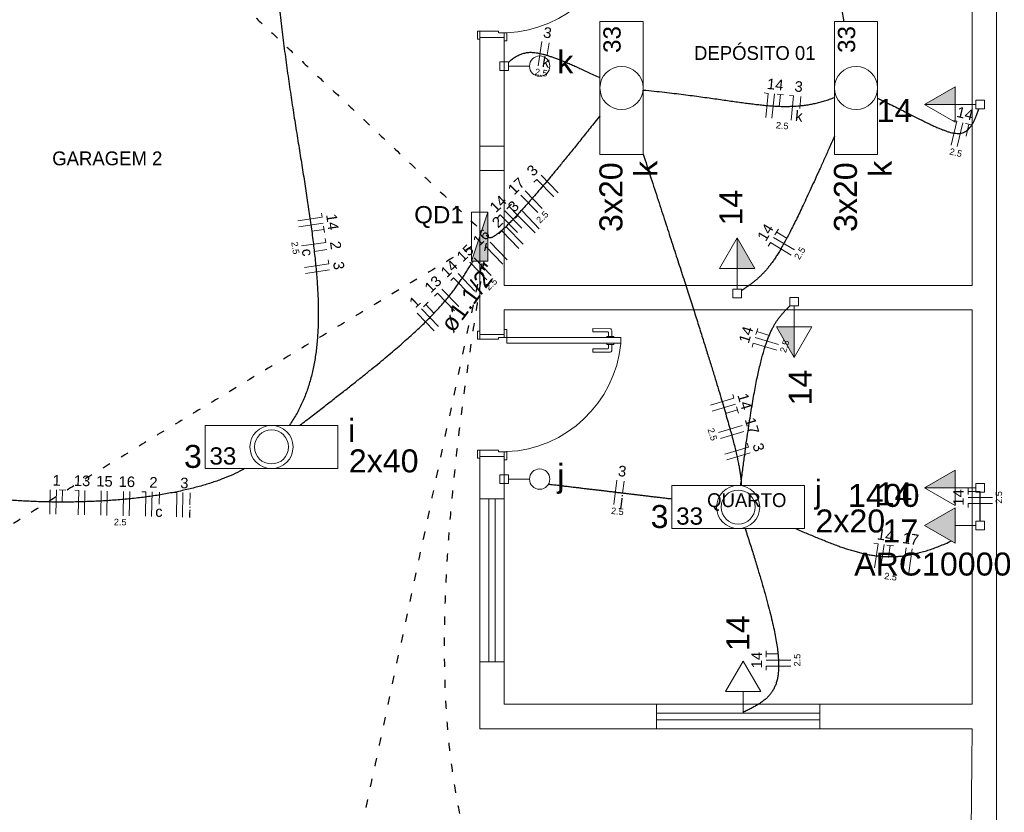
# Model space of a CAD drawing. Header units: millimetres. Extents: x -11 to 95, y -28 to 98.
# Tile 18 of 22: x 12 to 24, y 74 to 84. Entities that reach past the tile are written whole.
import ezdxf

# ---------------------------------------------------------------- set-up
doc = ezdxf.new("R2010")
doc.units = ezdxf.units.MM
doc.header["$MEASUREMENT"] = 0
doc.linetypes.add('DOT2', pattern=[3.175, 0, -3.175])
for name, color, linetype, lineweight in [('EL-Condutos', 4, 'Continuous', 30), ('EL-Fios', 9, 'Continuous', 20), ('EL-Textos condutos', 7, 'Continuous', 20), ('EL-Textos fios', 7, 'Continuous', 20), ('EL-Textos pontos', 5, 'Continuous', 20), ('MB ALVENARIA', 7, 'Continuous', 20), ('MB ESQUADRIA', 7, 'Continuous', 20), ('MB TEXTO 0', 7, 'Continuous', 20), ('P-SIMBOL', 5, 'Continuous', 20)]:
    doc.layers.add(name, color=color, linetype=linetype, lineweight=lineweight)
doc.styles.add('Arial', font='txt')
doc.styles.add('AvantGardeBkBT', font='txt')

msp = doc.modelspace()

# ---------------------------------------------------------------- hatches: boundary and pattern name
at = {"layer": 'P-SIMBOL', "linetype": 'Continuous'}
for points in [[(23.767, 83.134), (23.392, 83.134), (23.767, 83.351)], [(17.832, 81.21), (18.032, 81.21), (18.032, 81.812)], [(21.09, 81.122), (21.09, 81.497), (21.307, 81.122)], [(21.791, 80.404), (21.791, 80.029), (21.574, 80.404)], [(23.767, 78.428), (23.392, 78.428), (23.767, 78.645)], [(23.767, 78.182), (23.392, 77.965), (23.767, 77.749)]]:
    msp.add_hatch(color=256, dxfattribs=at).paths.add_polyline_path(points)

# ---------------------------------------------------------------- linework, layer by layer
at = {"layer": 'EL-Condutos', "linetype": 'DOT2', "ltscale": 0.05}
for points in [[(9.354, 89.698), (9.773, 89.302), (10.166, 88.931), (10.534, 88.585), (10.878, 88.26), (11.202, 87.955), (11.506, 87.668), (11.793, 87.397), (12.064, 87.141), (12.322, 86.898), (12.568, 86.666), (12.804, 86.443), (13.033, 86.227), (13.256, 86.016), (13.476, 85.81), (13.693, 85.605), (13.91, 85.4), (14.129, 85.193), (14.352, 84.982), (14.581, 84.767), (14.818, 84.543), (15.064, 84.311), (15.322, 84.068), (15.593, 83.812), (15.88, 83.542), (16.184, 83.255), (16.507, 82.95), (16.852, 82.625), (17.219, 82.278), (17.612, 81.907), (18.032, 81.511)], [(0.672, 0.103), (1.512, 4.041), (2.298, 7.726), (3.033, 11.175), (3.723, 14.407), (4.369, 17.44), (4.978, 20.293), (5.551, 22.982), (6.094, 25.527), (6.609, 27.945), (7.102, 30.254), (7.575, 32.474), (8.033, 34.62), (8.479, 36.713), (8.918, 38.769), (9.352, 40.807), (9.787, 42.846), (10.225, 44.902), (10.672, 46.994), (11.129, 49.141), (11.603, 51.36), (12.095, 53.67), (12.611, 56.088), (13.153, 58.633), (13.727, 61.322), (14.335, 64.174), (14.982, 67.208), (15.671, 70.44), (16.407, 73.889), (17.192, 77.573), (18.032, 81.511)], [(17.827, 81.388), (17.139, 80.977), (16.495, 80.592), (15.895, 80.232), (15.334, 79.895), (14.811, 79.581), (14.323, 79.287), (13.868, 79.011), (13.444, 78.753), (13.047, 78.511), (12.677, 78.282), (12.33, 78.066), (12.004, 77.862), (11.696, 77.666), (11.405, 77.479), (11.127, 77.297), (10.861, 77.121), (10.604, 76.947), (10.354, 76.775), (10.108, 76.604), (9.864, 76.43), (9.619, 76.254), (9.372, 76.073), (9.119, 75.885), (8.859, 75.69), (8.589, 75.486), (8.306, 75.27), (8.009, 75.042), (7.695, 74.8), (7.361, 74.543), (7.005, 74.268)], [(17.983, 81.215), (17.886, 80.609), (17.797, 80.015), (17.717, 79.432), (17.647, 78.862), (17.589, 78.304), (17.544, 77.76), (17.513, 77.231), (17.497, 76.717), (17.498, 76.218), (17.516, 75.735), (17.554, 75.27), (17.612, 74.822), (17.692, 74.392), (17.794, 73.981), (17.921, 73.59), (18.073, 73.218), (18.251, 72.868), (18.457, 72.539), (18.693, 72.232), (18.958, 71.948), (19.255, 71.687), (19.585, 71.45), (19.95, 71.238), (20.349, 71.051), (20.785, 70.89), (21.259, 70.756), (21.772, 70.649), (22.325, 70.57), (22.92, 70.52), (23.557, 70.499)]]:
    msp.add_spline(points, degree=3, dxfattribs=at)
at = {"layer": 'EL-Condutos', "linetype": 'Continuous'}
for points in [[(22.403, 84.151), (22.387, 84.242), (22.371, 84.329), (22.355, 84.412), (22.34, 84.493), (22.324, 84.57), (22.309, 84.645), (22.293, 84.717), (22.277, 84.786), (22.261, 84.852), (22.244, 84.916), (22.227, 84.977), (22.209, 85.036), (22.191, 85.093), (22.171, 85.148), (22.151, 85.201), (22.129, 85.251), (22.106, 85.3), (22.083, 85.348), (22.057, 85.393), (22.031, 85.437), (22.002, 85.48), (21.972, 85.522), (21.941, 85.562), (21.907, 85.601), (21.871, 85.639), (21.834, 85.677), (21.794, 85.713), (21.752, 85.749), (21.708, 85.784), (21.661, 85.819)], [(15.377, 85.816), (15.386, 85.5), (15.401, 85.191), (15.421, 84.889), (15.446, 84.594), (15.474, 84.306), (15.506, 84.025), (15.541, 83.751), (15.578, 83.483), (15.616, 83.222), (15.655, 82.968), (15.694, 82.72), (15.733, 82.479), (15.77, 82.244), (15.806, 82.016), (15.839, 81.794), (15.869, 81.578), (15.895, 81.369), (15.917, 81.166), (15.934, 80.969), (15.945, 80.778), (15.95, 80.593), (15.947, 80.415), (15.937, 80.242), (15.919, 80.075), (15.891, 79.914), (15.854, 79.759), (15.807, 79.61), (15.749, 79.466), (15.679, 79.328), (15.597, 79.196)], [(19.408, 83.461), (19.332, 83.496), (19.261, 83.529), (19.194, 83.56), (19.13, 83.588), (19.07, 83.615), (19.014, 83.639), (18.961, 83.661), (18.912, 83.681), (18.865, 83.698), (18.821, 83.714), (18.78, 83.728), (18.742, 83.74), (18.705, 83.75), (18.671, 83.757), (18.639, 83.764), (18.609, 83.768), (18.58, 83.77), (18.553, 83.771), (18.528, 83.77), (18.503, 83.767), (18.48, 83.762), (18.457, 83.756), (18.435, 83.748), (18.414, 83.739), (18.392, 83.728), (18.371, 83.716), (18.35, 83.702), (18.329, 83.686), (18.307, 83.67), (18.285, 83.651)], [(19.939, 83.312), (20.072, 83.299), (20.199, 83.285), (20.319, 83.271), (20.434, 83.257), (20.543, 83.243), (20.647, 83.229), (20.746, 83.215), (20.84, 83.202), (20.93, 83.189), (21.015, 83.177), (21.097, 83.166), (21.175, 83.155), (21.25, 83.145), (21.322, 83.136), (21.391, 83.129), (21.457, 83.122), (21.522, 83.117), (21.584, 83.113), (21.645, 83.111), (21.704, 83.111), (21.763, 83.112), (21.82, 83.115), (21.878, 83.12), (21.934, 83.127), (21.991, 83.137), (22.049, 83.148), (22.106, 83.162), (22.165, 83.179), (22.225, 83.198), (22.286, 83.22)], [(22.816, 83.211), (22.907, 83.167), (22.993, 83.124), (23.074, 83.084), (23.151, 83.045), (23.222, 83.009), (23.29, 82.975), (23.353, 82.944), (23.412, 82.915), (23.467, 82.888), (23.518, 82.864), (23.566, 82.843), (23.611, 82.825), (23.652, 82.81), (23.691, 82.797), (23.727, 82.788), (23.76, 82.782), (23.791, 82.78), (23.819, 82.78), (23.846, 82.784), (23.871, 82.792), (23.894, 82.803), (23.916, 82.818), (23.936, 82.837), (23.955, 82.859), (23.974, 82.886), (23.991, 82.917), (24.009, 82.952), (24.025, 82.991), (24.042, 83.034), (24.059, 83.082)], [(19.405, 82.995), (19.285, 82.843), (19.172, 82.702), (19.067, 82.57), (18.968, 82.449), (18.876, 82.336), (18.79, 82.233), (18.71, 82.138), (18.636, 82.051), (18.568, 81.973), (18.505, 81.902), (18.447, 81.838), (18.394, 81.78), (18.347, 81.73), (18.303, 81.685), (18.264, 81.646), (18.229, 81.613), (18.197, 81.585), (18.17, 81.561), (18.145, 81.541), (18.124, 81.526), (18.106, 81.514), (18.09, 81.506), (18.077, 81.5), (18.066, 81.497), (18.056, 81.496), (18.049, 81.497), (18.043, 81.499), (18.038, 81.502), (18.035, 81.507), (18.032, 81.511)], [(22.286, 82.744), (22.222, 82.599), (22.16, 82.462), (22.103, 82.334), (22.048, 82.214), (21.997, 82.102), (21.948, 81.997), (21.902, 81.899), (21.859, 81.808), (21.818, 81.724), (21.779, 81.645), (21.742, 81.572), (21.707, 81.505), (21.673, 81.442), (21.641, 81.385), (21.61, 81.331), (21.579, 81.282), (21.55, 81.237), (21.521, 81.196), (21.492, 81.157), (21.464, 81.121), (21.435, 81.088), (21.406, 81.057), (21.377, 81.028), (21.347, 81), (21.316, 80.974), (21.284, 80.948), (21.251, 80.923), (21.217, 80.898), (21.181, 80.873), (21.143, 80.848)], [(19.937, 82.525), (20.032, 82.235), (20.122, 81.959), (20.207, 81.698), (20.287, 81.45), (20.363, 81.215), (20.435, 80.993), (20.502, 80.783), (20.566, 80.586), (20.625, 80.4), (20.68, 80.225), (20.731, 80.062), (20.779, 79.908), (20.823, 79.765), (20.864, 79.631), (20.901, 79.506), (20.935, 79.39), (20.966, 79.282), (20.994, 79.183), (21.02, 79.09), (21.042, 79.005), (21.062, 78.927), (21.079, 78.855), (21.094, 78.789), (21.107, 78.728), (21.118, 78.673), (21.126, 78.622), (21.133, 78.575), (21.138, 78.532), (21.141, 78.493), (21.142, 78.457)], [(15.724, 79.195), (15.873, 79.31), (16.014, 79.419), (16.147, 79.523), (16.273, 79.621), (16.391, 79.714), (16.502, 79.803), (16.606, 79.887), (16.704, 79.967), (16.795, 80.043), (16.881, 80.116), (16.961, 80.185), (17.036, 80.251), (17.106, 80.314), (17.172, 80.375), (17.233, 80.433), (17.29, 80.489), (17.344, 80.543), (17.394, 80.596), (17.442, 80.648), (17.486, 80.699), (17.528, 80.749), (17.568, 80.798), (17.607, 80.848), (17.643, 80.897), (17.679, 80.947), (17.714, 80.998), (17.748, 81.049), (17.782, 81.102), (17.816, 81.156), (17.851, 81.211)], [(21.136, 78.455), (21.157, 78.628), (21.179, 78.791), (21.199, 78.944), (21.22, 79.087), (21.24, 79.222), (21.259, 79.347), (21.279, 79.464), (21.298, 79.572), (21.316, 79.673), (21.335, 79.767), (21.354, 79.853), (21.372, 79.933), (21.39, 80.007), (21.409, 80.075), (21.427, 80.137), (21.446, 80.194), (21.464, 80.246), (21.483, 80.294), (21.502, 80.338), (21.521, 80.378), (21.541, 80.415), (21.561, 80.449), (21.581, 80.48), (21.602, 80.51), (21.623, 80.537), (21.645, 80.563), (21.667, 80.588), (21.69, 80.613), (21.714, 80.637), (21.738, 80.661)], [(15.046, 78.663), (14.93, 78.603), (14.804, 78.549), (14.669, 78.499), (14.526, 78.455), (14.376, 78.415), (14.218, 78.38), (14.055, 78.349), (13.886, 78.322), (13.713, 78.3), (13.536, 78.283), (13.357, 78.269), (13.175, 78.26), (12.993, 78.254), (12.81, 78.252), (12.627, 78.254), (12.445, 78.26), (12.265, 78.269), (12.088, 78.281), (11.915, 78.297), (11.746, 78.316), (11.582, 78.339), (11.423, 78.364), (11.272, 78.392), (11.128, 78.423), (10.992, 78.457), (10.865, 78.494), (10.748, 78.533), (10.642, 78.574), (10.547, 78.618), (10.464, 78.664)], [(20.288, 78.289), (20.232, 78.295), (20.178, 78.302), (20.125, 78.308), (20.074, 78.314), (20.025, 78.32), (19.976, 78.326), (19.929, 78.332), (19.882, 78.337), (19.837, 78.343), (19.791, 78.348), (19.747, 78.353), (19.702, 78.359), (19.658, 78.364), (19.613, 78.369), (19.568, 78.375), (19.523, 78.38), (19.478, 78.386), (19.432, 78.391), (19.385, 78.397), (19.337, 78.402), (19.288, 78.408), (19.238, 78.414), (19.186, 78.42), (19.133, 78.427), (19.078, 78.433), (19.021, 78.44), (18.963, 78.447), (18.902, 78.454), (18.839, 78.462), (18.773, 78.47)], [(24.076, 78.018), (24.076, 78.034), (24.076, 78.049), (24.076, 78.063), (24.076, 78.077), (24.076, 78.09), (24.076, 78.102), (24.076, 78.114), (24.076, 78.126), (24.076, 78.137), (24.076, 78.147), (24.076, 78.157), (24.076, 78.167), (24.076, 78.177), (24.076, 78.187), (24.076, 78.197), (24.076, 78.206), (24.076, 78.216), (24.076, 78.226), (24.076, 78.236), (24.076, 78.246), (24.076, 78.257), (24.076, 78.268), (24.076, 78.279), (24.076, 78.291), (24.076, 78.303), (24.076, 78.316), (24.076, 78.33), (24.076, 78.344), (24.076, 78.359), (24.076, 78.375)], [(21.19, 77.926), (21.248, 77.744), (21.302, 77.574), (21.35, 77.414), (21.394, 77.265), (21.434, 77.126), (21.469, 76.996), (21.5, 76.876), (21.527, 76.764), (21.549, 76.66), (21.567, 76.564), (21.582, 76.476), (21.592, 76.395), (21.598, 76.321), (21.6, 76.252), (21.599, 76.19), (21.593, 76.133), (21.585, 76.081), (21.572, 76.033), (21.556, 75.99), (21.536, 75.95), (21.513, 75.914), (21.487, 75.881), (21.458, 75.85), (21.425, 75.821), (21.389, 75.794), (21.35, 75.768), (21.308, 75.743), (21.263, 75.719), (21.215, 75.694), (21.164, 75.669)], [(21.808, 77.926), (21.881, 77.895), (21.952, 77.866), (22.021, 77.837), (22.088, 77.809), (22.154, 77.783), (22.218, 77.757), (22.281, 77.733), (22.343, 77.71), (22.403, 77.689), (22.463, 77.67), (22.522, 77.652), (22.58, 77.636), (22.638, 77.621), (22.696, 77.609), (22.754, 77.599), (22.812, 77.592), (22.87, 77.586), (22.928, 77.583), (22.987, 77.583), (23.047, 77.585), (23.108, 77.59), (23.17, 77.598), (23.233, 77.609), (23.298, 77.623), (23.364, 77.64), (23.431, 77.66), (23.501, 77.684), (23.573, 77.711), (23.646, 77.741), (23.723, 77.776)]]:
    msp.add_spline(points, degree=3, dxfattribs=at)
at = {"layer": 'EL-Fios'}
for p, q in [((18.648, 83.61), (18.694, 83.907)), ((18.759, 83.745), (18.782, 83.893)), ((21.423, 83.276), (21.473, 83.271)), ((21.444, 82.973), (21.473, 83.271)), ((21.519, 82.965), (21.548, 83.264)), ((21.583, 83.261), (21.662, 83.253)), ((21.608, 83.108), (21.622, 83.257)), ((21.735, 83.246), (21.784, 83.241)), ((21.755, 82.943), (21.784, 83.241)), ((21.859, 83.083), (21.873, 83.233)), ((23.72, 82.636), (23.789, 82.928)), ((23.741, 82.939), (23.789, 82.928)), ((23.793, 82.618), (23.862, 82.91)), ((23.896, 82.902), (23.974, 82.884)), ((23.901, 82.747), (23.935, 82.893)), ((18.597, 82.179), (18.633, 82.214)), ((18.842, 81.999), (18.633, 82.214)), ((18.895, 82.051), (18.686, 82.266)), ((18.698, 81.859), (18.489, 82.074)), ((18.644, 81.807), (18.435, 82.022)), ((18.447, 81.615), (18.238, 81.83)), ((18.263, 81.855), (18.321, 81.911)), ((18.396, 81.775), (18.292, 81.883)), ((15.7, 81.707), (15.997, 81.75)), ((15.99, 81.799), (15.997, 81.75)), ((18.148, 81.743), (18.184, 81.778)), ((18.393, 81.563), (18.184, 81.778)), ((18.365, 81.738), (18.401, 81.773)), ((18.61, 81.557), (18.401, 81.773)), ((18.663, 81.609), (18.455, 81.825)), ((15.71, 81.633), (16.008, 81.675)), ((15.87, 81.58), (16.018, 81.601)), ((16.012, 81.641), (16.024, 81.561)), ((18.466, 81.418), (18.257, 81.633)), ((21.556, 81.533), (21.598, 81.602)), ((16.034, 81.49), (16.041, 81.44)), ((18.167, 81.546), (18.203, 81.581)), ((18.412, 81.366), (18.203, 81.581)), ((21.795, 81.348), (21.538, 81.503)), ((21.706, 81.49), (21.577, 81.568)), ((15.744, 81.398), (16.041, 81.44)), ((15.905, 81.331), (16.054, 81.352)), ((18.215, 81.174), (18.006, 81.39)), ((18.268, 81.227), (18.06, 81.442)), ((21.474, 81.396), (21.5, 81.439)), ((21.756, 81.284), (21.5, 81.439)), ((16.071, 81.226), (16.078, 81.176)), ((18.071, 81.035), (17.862, 81.251)), ((15.781, 81.134), (16.078, 81.176)), ((18.017, 80.983), (17.808, 81.199)), ((15.792, 81.06), (16.089, 81.102)), ((17.575, 80.972), (17.611, 81.007)), ((17.819, 80.792), (17.611, 81.007)), ((17.873, 80.844), (17.665, 81.059)), ((17.676, 80.653), (17.467, 80.868)), ((17.377, 80.781), (17.413, 80.816)), ((17.622, 80.6), (17.413, 80.816)), ((17.424, 80.409), (17.216, 80.625)), ((17.241, 80.649), (17.298, 80.705)), ((17.374, 80.569), (17.27, 80.677)), ((17.37, 80.357), (17.162, 80.573)), ((21.322, 80.308), (21.345, 80.385)), ((21.599, 80.188), (21.312, 80.275)), ((21.477, 80.303), (21.334, 80.346)), ((21.276, 80.155), (21.29, 80.203)), ((21.577, 80.116), (21.29, 80.203)), ((21.037, 79.575), (21.051, 79.527)), ((20.764, 79.441), (21.051, 79.527)), ((20.785, 79.369), (21.073, 79.455)), ((21.083, 79.421), (21.106, 79.345)), ((20.95, 79.34), (21.094, 79.383)), ((20.864, 79.106), (21.151, 79.191)), ((20.885, 79.034), (21.173, 79.119)), ((21.215, 78.976), (21.23, 78.928)), ((20.942, 78.842), (21.23, 78.928)), ((20.963, 78.77), (21.251, 78.856)), ((19.579, 78.222), (19.615, 78.52)), ((19.686, 78.361), (19.704, 78.51)), ((12.653, 78.103), (12.66, 78.403)), ((12.728, 78.102), (12.735, 78.402)), ((12.77, 78.401), (12.85, 78.399)), ((12.806, 78.25), (12.81, 78.4)), ((12.96, 78.397), (13.009, 78.396)), ((13.003, 78.096), (13.009, 78.396)), ((13.078, 78.094), (13.085, 78.394)), ((13.278, 78.09), (13.284, 78.39)), ((13.353, 78.088), (13.359, 78.388)), ((13.553, 78.084), (13.559, 78.384)), ((13.628, 78.083), (13.634, 78.383)), ((13.784, 78.379), (13.834, 78.378)), ((13.828, 78.078), (13.834, 78.378)), ((13.903, 78.077), (13.909, 78.377)), ((13.996, 78.225), (13.999, 78.375)), ((14.163, 78.371), (14.213, 78.37)), ((14.207, 78.07), (14.213, 78.37)), ((14.282, 78.069), (14.288, 78.369)), ((14.374, 78.217), (14.378, 78.367)), ((23.926, 78.344), (23.926, 78.424)), ((24.076, 78.384), (23.926, 78.384)), ((24.226, 78.309), (23.926, 78.309)), ((24.226, 78.234), (23.926, 78.234)), ((23.926, 78.184), (23.926, 78.234)), ((22.771, 77.748), (22.821, 77.741)), ((22.777, 77.444), (22.821, 77.741)), ((22.852, 77.433), (22.895, 77.73)), ((22.93, 77.725), (23.009, 77.714)), ((22.948, 77.571), (22.969, 77.719)), ((23.124, 77.394), (23.167, 77.69)), ((23.198, 77.383), (23.241, 77.68)), ((21.449, 76.347), (21.449, 76.427)), ((21.599, 76.387), (21.449, 76.387)), ((21.749, 76.312), (21.449, 76.312)), ((21.749, 76.237), (21.449, 76.237)), ((21.449, 76.187), (21.449, 76.237))]:
    msp.add_line(p, q, dxfattribs=at)
at = {"layer": 'MB ALVENARIA'}
for points in [[(24.276, 74.168), (24.276, 89.899)], [(23.976, 80.913), (23.976, 85.756)], [(17.932, 80.312), (17.932, 83.955)], [(18.232, 80.913), (18.232, 83.955)], [(18.232, 80.913), (23.976, 80.913)], [(18.232, 80.312), (18.232, 80.613)], [(18.232, 80.613), (23.976, 80.613)], [(23.976, 75.769), (23.976, 80.613)], [(17.932, 78.291), (17.932, 78.811)], [(18.232, 78.291), (18.232, 78.811)], [(18.232, 78.291), (17.932, 78.291)], [(17.932, 75.469), (17.932, 76.29)], [(18.232, 76.29), (17.932, 76.29)], [(18.232, 75.769), (18.232, 76.29)], [(18.232, 75.469), (17.932, 75.469), (17.932, 75.769)], [(18.232, 75.769), (20.103, 75.769)], [(20.103, 75.769), (20.103, 75.469)], [(22.105, 75.769), (23.976, 75.769)], [(22.105, 75.769), (22.105, 75.469)], [(17.932, 75.469), (20.103, 75.469)], [(22.105, 75.469), (23.976, 75.469)], [(23.716, 48.755), (23.976, 75.469)]]:
    msp.add_lwpolyline(points, dxfattribs=at)
msp.add_lwpolyline([(18.232, 82.624), (18.232, 82.324), (17.932, 82.324), (17.932, 82.624), (18.232, 82.624)], close=True, dxfattribs=at)
at = {"layer": 'MB ESQUADRIA'}
for p, q in [((18.162, 84.035), (17.932, 84.034)), ((18.162, 84.035), (17.932, 84.034)), ((17.932, 84.034), (17.932, 83.965)), ((17.932, 84.034), (17.932, 83.965)), ((18.162, 84.015), (18.162, 84.035)), ((18.162, 84.015), (18.162, 84.035)), ((18.162, 84.015), (18.232, 84.015)), ((18.162, 84.015), (18.232, 84.015)), ((18.232, 84.015), (18.232, 83.965)), ((18.232, 84.015), (18.232, 83.965)), ((19.318, 80.382), (19.318, 80.342)), ((19.532, 80.381), (19.318, 80.382)), ((19.318, 80.382), (19.318, 80.342)), ((19.532, 80.381), (19.318, 80.382)), ((17.932, 80.252), (17.932, 80.322)), ((17.932, 80.252), (17.932, 80.322)), ((17.932, 80.252), (17.932, 80.322)), ((17.932, 80.252), (17.932, 80.322)), ((18.162, 80.272), (18.232, 80.272)), ((18.162, 80.272), (18.162, 80.252)), ((18.162, 80.272), (18.232, 80.272)), ((18.162, 80.272), (18.162, 80.252)), ((18.162, 80.272), (18.232, 80.272)), ((18.162, 80.272), (18.162, 80.252)), ((18.162, 80.272), (18.232, 80.272)), ((18.162, 80.272), (18.162, 80.252)), ((18.232, 80.272), (18.232, 80.322)), ((18.232, 80.272), (18.232, 80.322)), ((18.232, 80.272), (18.232, 80.322)), ((18.232, 80.272), (18.232, 80.322)), ((19.318, 80.342), (19.502, 80.342)), ((19.318, 80.342), (19.502, 80.342)), ((19.492, 80.284), (19.492, 80.271)), ((19.577, 80.284), (19.492, 80.284)), ((19.492, 80.284), (19.492, 80.271)), ((19.577, 80.284), (19.492, 80.284)), ((19.512, 80.332), (19.512, 80.284)), ((19.512, 80.332), (19.512, 80.284)), ((19.552, 80.284), (19.552, 80.361)), ((19.552, 80.284), (19.552, 80.361)), ((19.577, 80.271), (19.577, 80.284)), ((19.577, 80.271), (19.577, 80.284)), ((18.162, 80.252), (17.932, 80.252)), ((18.162, 80.252), (17.932, 80.252)), ((18.162, 80.252), (17.932, 80.252)), ((18.162, 80.252), (17.932, 80.252)), ((19.492, 80.189), (19.492, 80.201)), ((19.492, 80.189), (19.492, 80.201)), ((19.577, 80.189), (19.492, 80.189)), ((19.577, 80.189), (19.492, 80.189)), ((19.512, 80.142), (19.512, 80.189)), ((19.512, 80.142), (19.512, 80.189)), ((19.552, 80.189), (19.552, 80.111)), ((19.552, 80.189), (19.552, 80.111)), ((19.577, 80.201), (19.577, 80.189)), ((19.577, 80.201), (19.577, 80.189)), ((19.318, 80.091), (19.318, 80.132)), ((19.318, 80.132), (19.502, 80.132)), ((19.318, 80.091), (19.318, 80.132)), ((19.318, 80.132), (19.502, 80.132)), ((19.532, 80.091), (19.318, 80.091)), ((19.532, 80.091), (19.318, 80.091)), ((18.162, 78.891), (17.932, 78.891)), ((17.932, 78.891), (17.932, 78.821)), ((18.162, 78.891), (17.932, 78.891)), ((17.932, 78.891), (17.932, 78.821)), ((18.162, 78.871), (18.162, 78.891)), ((18.162, 78.871), (18.162, 78.891)), ((18.162, 78.871), (18.232, 78.871)), ((18.162, 78.871), (18.232, 78.871)), ((18.232, 78.871), (18.232, 78.821)), ((18.232, 78.871), (18.232, 78.821))]:
    msp.add_line(p, q, dxfattribs=at)
for points in [[(17.932, 84.034), (17.902, 84.034), (17.902, 83.935), (17.932, 83.935), (17.932, 83.965)], [(17.932, 84.034), (17.902, 84.034), (17.902, 83.935), (17.932, 83.935), (17.932, 83.965)], [(18.232, 83.965), (18.232, 83.915), (18.262, 83.915), (18.262, 84.015), (18.232, 84.015), (18.232, 84.015)], [(18.232, 83.965), (18.232, 83.915), (18.262, 83.915), (18.262, 84.015), (18.232, 84.015), (18.232, 84.015)], [(17.932, 83.955), (18.232, 83.955)], [(17.932, 80.252), (17.902, 80.252), (17.902, 80.352), (17.932, 80.352), (17.932, 80.322)], [(17.932, 80.252), (17.902, 80.252), (17.902, 80.352), (17.932, 80.352), (17.932, 80.322)], [(17.932, 80.252), (17.902, 80.252), (17.902, 80.352), (17.932, 80.352), (17.932, 80.322)], [(17.932, 80.252), (17.902, 80.252), (17.902, 80.352), (17.932, 80.352), (17.932, 80.322)], [(18.232, 80.312), (18.232, 80.312), (17.932, 80.312)], [(18.232, 80.322), (18.232, 80.372), (18.262, 80.372), (18.262, 80.272), (18.232, 80.272), (18.232, 80.272)], [(18.232, 80.322), (18.232, 80.372), (18.262, 80.372), (18.262, 80.272), (18.232, 80.272), (18.232, 80.272)], [(18.232, 80.322), (18.232, 80.372), (18.262, 80.372), (18.262, 80.272), (18.232, 80.272), (18.232, 80.272)], [(18.232, 80.322), (18.232, 80.372), (18.262, 80.372), (18.262, 80.272), (18.232, 80.272), (18.232, 80.272)], [(19.663, 80.202), (18.262, 80.202), (18.262, 80.272), (19.663, 80.272), (19.663, 80.202)], [(17.932, 78.891), (17.902, 78.891), (17.902, 78.791), (17.932, 78.791), (17.932, 78.821)], [(17.932, 78.891), (17.902, 78.891), (17.902, 78.791), (17.932, 78.791), (17.932, 78.821)], [(17.932, 78.811), (18.232, 78.811)], [(18.232, 78.821), (18.232, 78.771), (18.262, 78.771), (18.262, 78.871), (18.232, 78.871), (18.232, 78.871)], [(18.232, 78.821), (18.232, 78.771), (18.262, 78.771), (18.262, 78.871), (18.232, 78.871), (18.232, 78.871)]]:
    msp.add_lwpolyline(points, dxfattribs=at)
at = {"layer": 'MB ESQUADRIA', "linetype": 'Continuous'}
for points in [[(17.932, 76.29), (17.932, 78.291)], [(18.042, 78.291), (18.042, 76.29)], [(18.122, 78.291), (18.122, 76.29)], [(18.232, 76.29), (18.232, 78.291)], [(20.103, 75.769), (22.105, 75.769)], [(22.105, 75.659), (20.103, 75.659)], [(22.105, 75.579), (20.103, 75.579)], [(20.103, 75.469), (22.105, 75.469)]]:
    msp.add_lwpolyline(points, dxfattribs=at)
for centre in [(18.199, 85.484), (18.199, 85.484), (18.199, 80.34), (18.199, 80.34)]:
    msp.add_arc(centre, 1.47, 272.451, 354.574, dxfattribs=at)
at = {"layer": 'MB ESQUADRIA'}
for centre, radius, start, end in [((19.532, 80.361), 0.02, 359.971, 89.9711), ((19.532, 80.361), 0.02, 359.971, 89.9711), ((19.502, 80.332), 0.01, 359.971, 89.9711), ((19.502, 80.332), 0.01, 359.971, 89.9711), ((19.502, 80.142), 0.01, 269.971, 359.971), ((19.502, 80.142), 0.01, 269.971, 359.971), ((19.532, 80.111), 0.02, 269.971, 359.971), ((19.532, 80.111), 0.02, 269.971, 359.971)]:
    msp.add_arc(centre, radius, start, end, dxfattribs=at)
at = {"layer": 'P-SIMBOL'}
for p, q in [((19.937, 84.153), (19.407, 84.153)), ((19.407, 84.153), (19.407, 82.521)), ((19.937, 84.153), (19.937, 82.521)), ((22.816, 84.153), (22.286, 84.153)), ((22.286, 84.153), (22.286, 82.521)), ((22.816, 84.153), (22.816, 82.521)), ((18.179, 83.552), (18.179, 83.658)), ((18.179, 83.658), (18.285, 83.658)), ((18.285, 83.658), (18.285, 83.552)), ((18.285, 83.552), (18.179, 83.552)), ((18.542, 83.605), (18.285, 83.605)), ((23.392, 83.134), (23.767, 83.351)), ((23.767, 83.351), (23.767, 82.918)), ((24.023, 83.081), (24.023, 83.187)), ((24.023, 83.187), (24.129, 83.187)), ((24.129, 83.187), (24.129, 83.081)), ((23.392, 83.134), (23.767, 83.134)), ((23.767, 82.918), (23.392, 83.134)), ((23.767, 83.134), (24.023, 83.134)), ((24.129, 83.081), (24.023, 83.081)), ((19.937, 82.521), (19.407, 82.521)), ((22.816, 82.521), (22.286, 82.521)), ((17.832, 81.21), (17.832, 81.812)), ((17.832, 81.812), (18.032, 81.812)), ((17.832, 81.21), (18.032, 81.812)), ((18.032, 81.21), (18.032, 81.812)), ((20.874, 81.122), (21.09, 81.497)), ((21.09, 81.497), (21.09, 81.122)), ((21.09, 81.497), (21.307, 81.122)), ((17.832, 81.21), (18.032, 81.21)), ((21.307, 81.122), (20.874, 81.122)), ((21.09, 81.122), (21.09, 80.866)), ((21.037, 80.866), (21.143, 80.866)), ((21.037, 80.76), (21.037, 80.866)), ((21.143, 80.866), (21.143, 80.76)), ((21.143, 80.76), (21.037, 80.76)), ((21.738, 80.766), (21.844, 80.766)), ((21.738, 80.66), (21.738, 80.766)), ((21.844, 80.766), (21.844, 80.66)), ((21.844, 80.66), (21.738, 80.66)), ((21.791, 80.404), (21.791, 80.66)), ((21.791, 80.029), (21.574, 80.404)), ((21.574, 80.404), (22.007, 80.404)), ((21.791, 80.029), (21.791, 80.404)), ((22.007, 80.404), (21.791, 80.029)), ((14.559, 79.194), (16.191, 79.194)), ((14.559, 79.194), (14.559, 78.664)), ((16.191, 79.194), (16.191, 78.664)), ((14.559, 78.664), (16.191, 78.664)), ((18.179, 78.482), (18.179, 78.588)), ((18.179, 78.588), (18.285, 78.588)), ((18.285, 78.588), (18.285, 78.482)), ((23.392, 78.428), (23.767, 78.645)), ((23.767, 78.645), (23.767, 78.212)), ((18.285, 78.482), (18.179, 78.482)), ((18.542, 78.535), (18.285, 78.535)), ((20.288, 78.456), (21.92, 78.456)), ((20.288, 78.456), (20.288, 77.926)), ((21.92, 78.456), (21.92, 77.926)), ((24.023, 78.375), (24.023, 78.481)), ((24.023, 78.481), (24.129, 78.481)), ((24.129, 78.481), (24.129, 78.375)), ((23.392, 78.428), (23.767, 78.428)), ((23.767, 78.212), (23.392, 78.428)), ((23.767, 78.428), (24.023, 78.428)), ((24.129, 78.375), (24.023, 78.375)), ((23.392, 77.965), (23.767, 78.182)), ((23.767, 78.182), (23.767, 77.749)), ((23.767, 77.749), (23.392, 77.965)), ((23.767, 77.965), (24.023, 77.965)), ((24.023, 77.912), (24.023, 78.018)), ((24.023, 78.018), (24.129, 78.018)), ((24.129, 78.018), (24.129, 77.912)), ((20.288, 77.926), (21.92, 77.926)), ((24.129, 77.912), (24.023, 77.912)), ((20.948, 75.925), (21.164, 76.3)), ((21.164, 76.3), (21.381, 75.925)), ((21.381, 75.925), (20.948, 75.925)), ((21.164, 75.925), (21.164, 75.669))]:
    msp.add_line(p, q, dxfattribs=at)
for centre, radius in [((18.667, 83.605), 0.125), ((19.672, 83.337), 0.265), ((22.551, 83.337), 0.265), ((15.375, 78.929), 0.265), ((15.375, 78.929), 0.209), ((18.667, 78.535), 0.125), ((21.104, 78.191), 0.265), ((21.104, 78.191), 0.209)]:
    msp.add_circle(centre, radius, dxfattribs=at)

# ---------------------------------------------------------------- texts
at = {"layer": 'EL-Textos condutos', "insert": (17.887, 80.696), "char_height": 0.2118, "width": 1.77912, "attachment_point": 8, "rotation": 53.5773, "line_spacing_factor": 0.798, "style": 'Arial'}
msp.add_mtext('ø1.1/2"', dxfattribs=at)
at = {"layer": 'EL-Textos fios', "attachment_point": 8, "line_spacing_factor": 0.798, "style": 'Arial'}
for s, insert, char_height, width, rotation in [('3', (18.754, 83.95), 0.13, 0.156, 351.0913), ('k', (18.735, 83.59), 0.13, 0.156, 351.0913), ('2.5', (18.68, 83.485), 0.08, 0.288, 351.0913), ('14', (21.553, 83.316), 0.13, 0.312, 354.4718), ('3', (21.841, 83.288), 0.13, 0.156, 354.4718), ('k', (21.844, 82.928), 0.13, 0.156, 354.4718), ('14', (23.874, 82.961), 0.13, 0.312, 346.6738), ('2.5', (21.641, 82.834), 0.08, 0.288, 354.4718), ('2.5', (23.766, 82.503), 0.08, 0.288, 346.6738), ('3', (18.623, 82.277), 0.13, 0.156, 44.1693), ('17', (18.426, 82.086), 0.13, 0.312, 44.1693), ('14', (18.202, 81.868), 0.13, 0.312, 44.1693), ('3', (18.391, 81.836), 0.13, 0.156, 44.0834), ('2.5', (18.728, 81.722), 0.08, 0.288, 44.1693), ('14', (16.059, 81.683), 0.13, 0.312, 278.0851), ('2', (18.194, 81.645), 0.13, 0.156, 44.0834), ('16', (17.996, 81.454), 0.13, 0.312, 44.0834), ('14', (21.494, 81.53), 0.13, 0.312, 58.86), ('2.5', (15.628, 81.367), 0.08, 0.288, 278.0851), ('c', (15.75, 81.309), 0.13, 0.156, 278.0851), ('2', (16.099, 81.396), 0.13, 0.156, 278.0851), ('15', (17.799, 81.262), 0.13, 0.312, 44.0834), ('2.5', (21.896, 81.287), 0.08, 0.288, 58.86), ('14', (17.601, 81.071), 0.13, 0.312, 44.0834), ('3', (16.135, 81.147), 0.13, 0.156, 278.0851), ('13', (17.404, 80.88), 0.13, 0.312, 44.0834), ('2.5', (18.1, 80.898), 0.08, 0.288, 44.0834), ('1', (17.179, 80.662), 0.13, 0.156, 44.0834), ('14', (21.262, 80.289), 0.13, 0.312, 73.1495), ('2.5', (21.713, 80.153), 0.08, 0.288, 73.1495), ('14', (21.122, 79.469), 0.13, 0.312, 286.5706), ('17', (21.212, 79.17), 0.13, 0.312, 286.5706), ('2.5', (20.749, 79.072), 0.08, 0.288, 286.5706), ('3', (21.29, 78.906), 0.13, 0.156, 286.5706), ('3', (19.673, 78.566), 0.13, 0.156, 353.1769), ('1', (12.736, 78.454), 0.13, 0.156, 358.7804), ('13', (13.048, 78.447), 0.13, 0.312, 358.7804), ('15', (13.323, 78.441), 0.13, 0.312, 358.7804), ('16', (13.598, 78.436), 0.13, 0.312, 358.7804), ('2', (13.925, 78.429), 0.13, 0.156, 358.7804), ('3', (14.304, 78.42), 0.13, 0.156, 358.7804), ('j', (19.662, 78.163), 0.13, 0.156, 353.1769), ('14', (23.874, 78.309), 0.13, 0.312, 90.0002), ('2.5', (24.345, 78.309), 0.08, 0.288, 90.0002), ('c', (13.992, 78.069), 0.13, 0.156, 358.7804), ('i', (14.371, 78.061), 0.13, 0.156, 358.7804), ('2.5', (19.617, 78.098), 0.08, 0.288, 353.1769), ('2.5', (13.517, 77.966), 0.08, 0.288, 358.7804), ('14', (22.902, 77.781), 0.13, 0.312, 351.6643), ('17', (23.212, 77.736), 0.13, 0.312, 351.6643), ('2.5', (22.97, 77.296), 0.08, 0.288, 351.6643), ('14', (21.397, 76.312), 0.13, 0.312, 90.0002), ('2.5', (21.869, 76.312), 0.08, 0.288, 90.0002)]:
    msp.add_mtext(s, dxfattribs=dict(at, insert=insert, char_height=char_height, width=width, rotation=rotation))
at = {"layer": 'EL-Textos pontos', "line_spacing_factor": 0.798, "style": 'Arial'}
for s, insert, char_height, width, attachment_point in [('k', (18.884, 83.516), 0.282, 0.33888, 7), ('14', (23.023, 82.918), 0.2824, 0.67776, 8), ('QD1', (17.127, 81.617), 0.2118, 0.76248, 7), ('i', (16.315, 78.99), 0.282, 0.33888, 7), ('3', (14.301, 78.668), 0.282, 0.33888, 7), ('2x40', (16.325, 78.613), 0.2824, 1.35552, 7), ('j', (18.884, 78.353), 0.282, 0.33888, 7), ('14', (23.023, 78.212), 0.2824, 0.67776, 8), ('j', (22.044, 78.159), 0.282, 0.33888, 7), ('1400', (22.891, 78.189), 0.2824, 1.35552, 8), ('3', (20.03, 77.93), 0.282, 0.33888, 7), ('2x20', (22.053, 77.875), 0.2824, 1.35552, 7), ('17', (23.095, 77.757), 0.2824, 0.67776, 8), ('ARC10000', (23.493, 77.346), 0.2824, 2.71104, 8)]:
    msp.add_mtext(s, dxfattribs=dict(at, insert=insert, char_height=char_height, width=width, attachment_point=attachment_point))
at = {"layer": 'EL-Textos pontos', "rotation": 90.0002, "line_spacing_factor": 0.798, "style": 'Arial'}
for s, insert, char_height, width, attachment_point in [('k', (20.11, 82.443), 0.282, 0.33888, 9), ('k', (22.989, 82.443), 0.282, 0.33888, 9), ('3x20', (19.687, 82.424), 0.2824, 1.35552, 9), ('3x20', (22.566, 82.424), 0.2824, 1.35552, 9), ('14', (21.157, 81.867), 0.2824, 0.67776, 8), ('14', (22.007, 79.659), 0.2824, 0.67776, 8), ('14', (21.242, 76.643), 0.2824, 0.67776, 8)]:
    msp.add_mtext(s, dxfattribs=dict(at, insert=insert, char_height=char_height, width=width, attachment_point=attachment_point))
at = {"layer": 'MB TEXTO 0', "attachment_point": 7, "rotation": 0.0008, "line_spacing_factor": 0.798, "style": 'AvantGardeBkBT'}
for s, insert, char_height, width in [('DEPÓSITO 01', (20.562, 83.679), 0.17011, 2.24547), ('GARAGEM 2', (12.683, 82.385), 0.1701, 1.8372), ('QUARTO', (20.723, 78.144), 0.1701, 1.2248)]:
    msp.add_mtext(s, dxfattribs=dict(at, insert=insert, char_height=char_height, width=width))
at = {"layer": 'P-SIMBOL', "char_height": 0.2118, "width": 0.50832, "attachment_point": 9, "rotation": 90.0002, "line_spacing_factor": 0.798, "style": 'Arial'}
for insert in [(19.664, 84.097), (22.543, 84.097)]:
    msp.add_mtext('33', dxfattribs=dict(at, insert=insert))
at = {"layer": 'P-SIMBOL', "char_height": 0.2118, "width": 0.50832, "attachment_point": 7, "line_spacing_factor": 0.798, "style": 'Arial'}
for insert in [(14.614, 78.71), (20.343, 77.972)]:
    msp.add_mtext('33', dxfattribs=dict(at, insert=insert))

doc.saveas('drawing.dxf')
